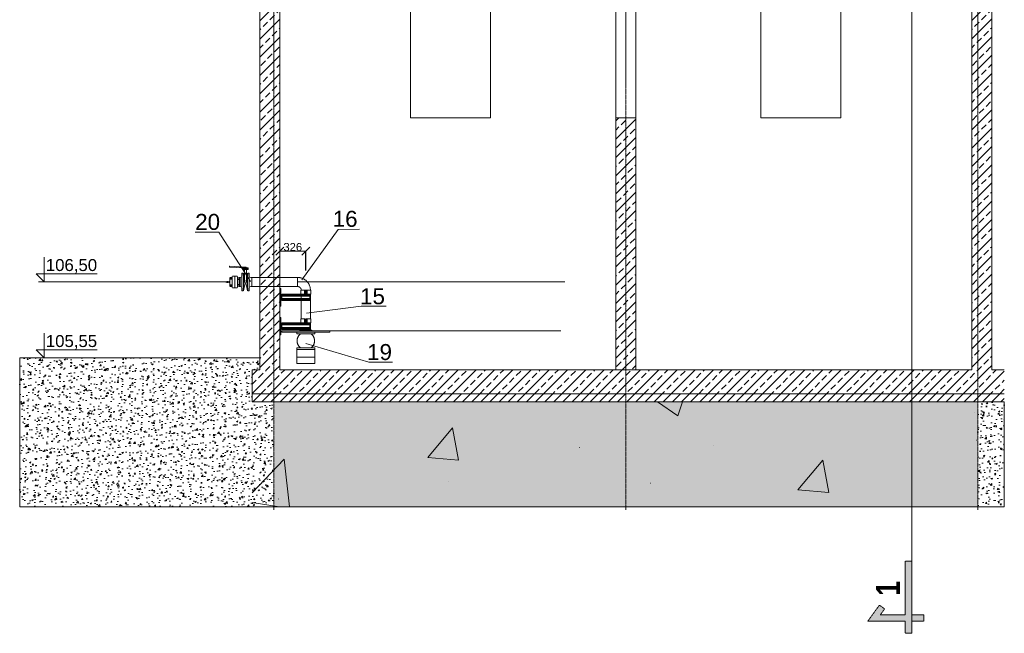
# Model space of a CAD drawing. Header units: millimetres. Extents: x -3176 to 162662, y -36434 to 57907.
# Tile 1 of 155: x -3176 to 9133, y -5393 to 2277. Entities that reach past the tile are written whole.
import ezdxf

# ---------------------------------------------------------------- set-up
doc = ezdxf.new("R2010")
doc.units = ezdxf.units.MM
doc.linetypes.add('DASHED', pattern=[0.75, 0.5, -0.25])
doc.linetypes.add('Przekrój-Przekrój3$0$Linia osi', pattern=[22.225, 12.7, -3.175, 3.175, -3.175])
doc.layers.get('0').update_dxf_attribs({"lineweight": 5})
for name, color, linetype, lineweight in [('!UG_kształtki', 10, 'Continuous', 30), ('!UG_Naw_N1', 112, 'Continuous', 30), ('!UG_Pomocnicza', 7, 'Continuous', 5), ('!UG_wymiary', 7, 'Continuous', 5), ('G-ANNO-SYMB', 111, 'DASHED', 9), ('P-PIPE', 1, 'Continuous', 20), ('Przekrój-Przekrój3$0$A-FLOR', 8, 'Continuous', 0), ('Przekrój-Przekrój3$0$A-FLOR-PATT', 8, 'Continuous', 0), ('Przekrój-Przekrój3$0$A-WALL', 8, 'Continuous', 0), ('Przekrój-Przekrój3$0$A-WALL-PATT', 8, 'Continuous', 0), ('Przekrój-Przekrój3$0$C-TOPO', 8, 'Continuous', 0), ('Przekrój-Przekrój3$0$C-TOPO-PATT', 8, 'Continuous', 0), ('Przekrój-Przekrój3$0$S-GRID', 8, 'Continuous', 0), ('SiFramo', 7, 'Continuous', 5), ('TYP8', 7, 'Continuous', 5)]:
    doc.layers.add(name, color=color, linetype=linetype, lineweight=lineweight)
doc.layers.add('!UG_tekst', color=7, linetype='Continuous')
doc.styles.add('Arial_B', font='arialbd.ttf', dxfattribs={"height": 400})
doc.styles.get("Standard").update_dxf_attribs({"font": 'arial.ttf'})
doc.dimstyles.get("Standard").update_dxf_attribs({"dimtxt": 100, "dimasz": 100, "dimexe": 0.18, "dimexo": 2, "dimgap": 0.09, "dimtad": 1, "dimdec": 0, "dimzin": 0, "dimdsep": 46, "dimtxsty": 'Standard', "dimblk": 'OBLIQUE', "dimcen": 0, "dimdle": 0.5, "dimclrd": 256, "dimclrt": 256, "dimadec": 0, "dimazin": 0, "dimtfac": 1, "dimtdec": 0, "dimtofl": 0, "dimtmove": 1, "dimatfit": 3, "dimldrblk": 'OBLIQUE', "dimfxl": 1, "dimtfillclr": 256, "dimtolj": 1, "dimtzin": 0, "dimlwd": -1, "dimarcsym": 0})
pattern_1 = [(45, (5654.37, 1250), (-114.0493, 114.0493), []), (45, (5768.42, 1250), (-114.0493, 114.0493), [80.645, -40.323])]
pattern_2 = [(45, (5654.37, 1250), (-57.0246, 57.0246), [])]
pattern_3 = [(50, (-54327.85, -22486.86), (182.18467, -15.9391), [19.05, -209.55]), (355, (-54327.85, -22486.86), (-35.2434, 191.05685), [15.24, -167.6406]), (100.45144, (-54312.67, -22488.18), (146.94125, 175.11775), [16.19, -178.09024]), (46.1842, (-54327.85, -22436.06), (271.07904, -42.0423), [28.575, -314.325]), (96.63556, (-54305.26, -22439.56), (237.4041, 247.4261), [24.285, -267.1356]), (351.18415, (-54327.85, -22436.06), (237.4041, 247.4261), [22.86, -251.4597]), (21, (-54302.45, -22448.76), (151.6144, -102.2652), [19.05, -209.55]), (326, (-54302.45, -22448.76), (61.80203, 184.18797), [15.24, -167.64]), (71.45144, (-54289.82, -22457.28), (213.4164, 81.92277), [16.19, -178.08994]), (37.5, (-54327.854, -22486.855), (3.088603, 84.55504), [0, -165.608, 0, -170.18, 0, -168.275]), (7.5, (-54327.85, -22486.855), (66.81966, 100.18057), [0, -97.028, 0, -161.798, 0, -64.135]), (327.5, (-54384.496, -22486.855), (135.590595, -5.728744), [0, -63.5, 0, -198.12, 0, -262.89]), (317.5, (-54409.9, -22486.86), (148.12918, 25.4265), [0, -82.55, 0, -131.572, 0, -186.69])]

# ---------------------------------------------------------------- blocks, each defined once
blk = doc.blocks.new('Przekrój-Przekrój3$0$10_06_24_PROJEKT BUDYNEK ROZPREZNY 6170-03_rvt-1-Przekrój 3')
at = {"layer": 'Przekrój-Przekrój3$0$A-FLOR-PATT'}
h = blk.add_hatch(dxfattribs=at)
h.set_pattern_fill('FP_1', color=256, style=0, pattern_type=2)
h.set_pattern_definition(pattern_1)
h.paths.add_polyline_path([(2710, -2400), (9133, -2400), (9133, -2100), (-271, -2100), (-271, -2400), (1710, -2400)])
h = blk.add_hatch(dxfattribs=at)
h.set_pattern_fill('FP_1', color=256, style=0, pattern_type=2)
h.set_pattern_definition(pattern_1)
h.paths.add_polyline_path([(2710, -2400), (9133, -2400), (9133, -2100), (-271, -2100), (-271, -2400), (1710, -2400)])
at = {"layer": 'Przekrój-Przekrój3$0$A-FLOR-PATT', "lineweight": 9}
h = blk.add_hatch(dxfattribs=at)
h.set_pattern_fill('FP_2', color=254, style=0, pattern_type=2)
h.set_pattern_definition(pattern_2)
h.paths.add_polyline_path([(2710, -2500), (9133, -2500), (9133, -2400), (-271, -2400), (-271, -2500), (1710, -2500)])
at = {"layer": 'Przekrój-Przekrój3$0$A-FLOR-PATT'}
h = blk.add_hatch(dxfattribs=at)
h.set_pattern_fill('FP_2', color=256, style=0, pattern_type=2)
h.set_pattern_definition(pattern_2)
h.paths.add_polyline_path([(2710, -2500), (9133, -2500), (9133, -2400), (-271, -2400), (-271, -2500), (1710, -2500)])
at = {"layer": 'Przekrój-Przekrój3$0$A-WALL-PATT'}
h = blk.add_hatch(dxfattribs=at)
h.set_pattern_fill('FP_1', color=256, style=0, pattern_type=2)
h.set_pattern_definition(pattern_1)
h.paths.add_polyline_path([(-175, -2100), (75, -2100), (75, 2550), (-175, 2550), (-175, 1050)])
h = blk.add_hatch(dxfattribs=at)
h.set_pattern_fill('FP_1', color=256, style=0, pattern_type=2)
h.set_pattern_definition(pattern_1)
h.paths.add_polyline_path([(-175, -2100), (75, -2100), (75, 2550), (-175, 2550), (-175, 1050)])
h = blk.add_hatch(dxfattribs=at)
h.set_pattern_fill('FP_1', color=256, style=0, pattern_type=2)
h.set_pattern_definition(pattern_1)
h.paths.add_polyline_path([(8725, -2100), (8975, -2100), (8975, 2550), (8725, 2550), (8725, 1050)])
h = blk.add_hatch(dxfattribs=at)
h.set_pattern_fill('FP_1', color=256, style=0, pattern_type=2)
h.set_pattern_definition(pattern_1)
h.paths.add_polyline_path([(8725, -2100), (8975, -2100), (8975, 2550), (8725, 2550), (8725, 1050)])
h = blk.add_hatch(dxfattribs=at)
h.set_pattern_fill('FP_1', color=256, style=0, pattern_type=2)
h.set_pattern_definition(pattern_1)
h.paths.add_polyline_path([(4275, -2100), (4525, -2100), (4525, 1050), (4275, 1050), (4275, -1666)])
h = blk.add_hatch(dxfattribs=at)
h.set_pattern_fill('FP_1', color=256, style=0, pattern_type=2)
h.set_pattern_definition(pattern_1)
h.paths.add_polyline_path([(4275, -2100), (4525, -2100), (4525, 1050), (4275, 1050), (4275, -1666)])
at = {"layer": 'Przekrój-Przekrój3$0$C-TOPO-PATT', "lineweight": 9}
h = blk.add_hatch(dxfattribs=at)
h.set_pattern_fill('FP_3', color=256, style=0, pattern_type=2)
h.set_pattern_definition([(50, (5654.4, 1250), (4627.5, -404.9), [483.9, -5322.6]), (355, (5654.4, 1250), (-895.2, 4852.8), [387.1, -4258]), (100.45, (6040, 1216.3), (3732.3, 4448), [411.2, -4523.5]), (46.184, (5654.4, 2540.3), (6885.4, -1068), [725.8, -7983.9]), (96.64, (6228, 2451), (6030, 6284.7), [616.8, -6785.2]), (351.18, (5654.4, 2540), (6030, 6284.6), [580.6, -6387]), (21, (6299.5, 2217.7), (3851, -2597.5), [483.9, -5322.6]), (326, (6299.5, 2217.7), (1569.8, 4678.4), [387.1, -4258]), (71.45, (6620.4, 2001.3), (5420.8, 2080.8), [411.2, -4523.5]), (37.5, (5654.4, 1250), (78.45, 2147.7), [3.35, -4203.1, 3.35, -4319.2, -4274.2]), (37.5, (5654.4, 1250), (78.45, 2147.7), [-8529, 3.35, -4270.8]), (7.5, (5654.4, 1250), (1697.2, 2544.6), [3.35, -2461.16, 3.35, -4106.3, -1629.03]), (7.5, (5654.4, 1250), (1697.2, 2544.6), [-6574.2, 3.35, -1625.7]), (327.5, (4215.7, 1250), (3444, -145.5), [3.35, -1609.55, 3.35, -5028.9, -6677.4]), (327.5, (4215.7, 1250), (3444, -145.5), [-6645.15, 3.35, -6674.05]), (317.5, (3570.5, 1250), (3762.5, 645.8), [3.35, -2093.4, 3.35, -3338.6, -4741.9]), (317.5, (3570.5, 1250), (3762.5, 645.8), [-5438.7, 3.4, -4738.6])])
h.paths.add_polyline_path([(9133, -3810), (9133, -2500), (-271, -2500), (-271, -3810)])
at = {"layer": 'Przekrój-Przekrój3$0$A-FLOR'}
for p, q in [((-175, -2100), (-271, -2100)), ((8725, -2100), (75, -2100)), ((9133, -2100), (8975, -2100)), ((-271, -2400), (9133, -2400)), ((9133, -2400), (-271, -2400)), ((-271, -2500), (9133, -2500))]:
    blk.add_line(p, q, dxfattribs=at)
at = {"layer": 'Przekrój-Przekrój3$0$A-WALL'}
for p, q in [((-175, 2550), (-175, -2100)), ((75, -2100), (75, 2550)), ((1710, 1050), (1710, 2550)), ((2710, 2550), (2710, 1050)), ((4275, 1050), (4275, 2550)), ((4525, 2550), (4525, 1050)), ((6090, 1050), (6090, 2550)), ((7090, 2550), (7090, 1050)), ((8725, 2550), (8725, -2100)), ((8975, -2100), (8975, 2550)), ((2710, 1050), (1710, 1050)), ((4275, 1050), (4275, -2100)), ((4525, 1050), (4275, 1050)), ((4525, -2100), (4525, 1050)), ((7090, 1050), (6090, 1050)), ((4275, -2100), (4525, -2100))]:
    blk.add_line(p, q, dxfattribs=at)
at = {"layer": 'Przekrój-Przekrój3$0$C-TOPO', "lineweight": 0}
for p, q in [((9133, -2500), (-271, -2500)), ((-271, -3810), (9133, -3810))]:
    blk.add_line(p, q, dxfattribs=at)
at = {"layer": 'Przekrój-Przekrój3$0$S-GRID', "linetype": 'Przekrój-Przekrój3$0$Linia osi'}
for p, q in [((0, -3849), (0, 6885)), ((4400, -3849), (4400, 6885)), ((8800, -3849), (8800, 6885))]:
    blk.add_line(p, q, dxfattribs=at)
blk = doc.blocks.new('Przekrój-Przekrój3')
at = {"lineweight": 5}
blk.add_blockref('Przekrój-Przekrój3$0$10_06_24_PROJEKT BUDYNEK ROZPREZNY 6170-03_rvt-1-Przekrój 3', (0, 0), dxfattribs=at)
blk = doc.blocks.new('Model konstrukcji_dwg_WBF F 80 - T-1390187-B-B')
at = {"layer": 'TYP8'}
for p, q in [((-3978, 1724), (-3965, 1724)), ((-3965, 1724), (-3978, 1724)), ((-3965, 1787), (-3965, 1797)), ((-3965, 1797), (-3953, 1797)), ((-3965, 1587), (-3965, 1787)), ((-3965, 1787), (-3953, 1787)), ((-3953, 1797), (-3953, 1787)), ((-3953, 1787), (-3953, 1587)), ((-3978, 1702), (-3965, 1702)), ((-3965, 1702), (-3978, 1702)), ((-3978, 1672), (-3965, 1672)), ((-3965, 1672), (-3978, 1672)), ((-3978, 1651), (-3965, 1651)), ((-3965, 1651), (-3978, 1651)), ((-3965, 1577), (-3965, 1587)), ((-3965, 1587), (-3953, 1587)), ((-3965, 1577), (-3953, 1577)), ((-3953, 1587), (-3953, 1577))]:
    blk.add_line(p, q, dxfattribs=at)
blk = doc.blocks.new('Model konstrukcji_dwg_2_PART_110325_1_in_ASM_112803-1390191-B-B')
at = {"layer": 'TYP8'}
for p, q in [((-4272, 1777), (-4272, 1727)), ((-4272, 1777), (-4267, 1777)), ((-4267, 1727), (-4267, 1777)), ((-4262, 1777), (-4267, 1777)), ((-4262, 1727), (-4262, 1777)), ((-4262, 1777), (-4216, 1777)), ((-4216, 1727), (-4216, 1777))]:
    blk.add_line(p, q, dxfattribs=at)
blk = doc.blocks.new('_OBLIQUE')
at = {"color": 0, "linetype": 'ByBlock'}
blk.add_line((-0.5, -0.5), (0.5, 0.5), dxfattribs=at)
blk = doc.blocks.new('*D221')
at = {"layer": '!UG_Pomocnicza', "color": 0, "lineweight": -2, "transparency": 16777216}
for p, q in [((75, -615), (75, -616)), ((401, -857), (401, -616))]:
    blk.add_line(p, q, dxfattribs=at)
at = {"layer": '!UG_Pomocnicza', "transparency": 16777216}
blk.add_line((401, -617), (74, -617), dxfattribs=at)
at = {"layer": 'Defpoints', "color": 0, "transparency": 16777216}
for p in [(75, -617), (75, -617), (401, -859)]:
    blk.add_point(p, dxfattribs=at)
at = {"layer": '!UG_Pomocnicza', "transparency": 16777216, "xscale": 100, "yscale": 100, "zscale": 100, "rotation": 180}
blk.add_blockref('_OBLIQUE', (75, -617), dxfattribs=at)
at = {"layer": '!UG_Pomocnicza', "transparency": 16777216, "xscale": 100, "yscale": 100, "zscale": 100}
blk.add_blockref('_OBLIQUE', (401, -617), dxfattribs=at)
at = {"layer": '!UG_Pomocnicza', "transparency": 16777216, "insert": (238, -565), "char_height": 100, "attachment_point": 5}
blk.add_mtext('\\A1;326', dxfattribs=at)

msp = doc.modelspace()

# ---------------------------------------------------------------- hatches: boundary and pattern name
at = {"layer": '!UG_wymiary'}
h = msp.add_hatch(dxfattribs=at)
h.set_pattern_fill('AR-CONC', color=256)
h.set_pattern_definition(pattern_3)
h.paths.add_polyline_path([(0, -2500), (-270.9, -2500), (-270.9, -2100), (-175, -2100), (-175, -1950), (-3175.99, -1950), (-3175.99, -3810), (-270.9, -3810), (0, -3810)])
h = msp.add_hatch(dxfattribs=at)
h.set_pattern_fill('AR-CONC', color=256)
h.set_pattern_definition(pattern_3)
h.paths.add_polyline_path([(4400, -2500), (0, -2500), (0, -3810), (4400, -3810)])
h = msp.add_hatch(dxfattribs=at)
h.set_pattern_fill('AR-CONC', color=256)
h.set_pattern_definition(pattern_3)
h.paths.add_polyline_path([(8800, -2500), (4400, -2500), (4400, -3810), (8800, -3810)])
h = msp.add_hatch(dxfattribs=at)
h.set_pattern_fill('AR-CONC', color=256)
h.set_pattern_definition(pattern_3)
h.paths.add_polyline_path([(9133.01, -2500), (8800, -2500), (8800, -3810), (9133.01, -3810)])
at = {"layer": 'G-ANNO-SYMB', "true_color": 0x000000}
msp.add_hatch(color=18, dxfattribs=at).paths.add_polyline_path([(7975, -5242.66), (7975, -5392.66), (7895, -5392.66), (7895, -5242.66), (7425, -5242.66), (7571.95, -5040.41), (7636.67, -5087.43), (7582.01, -5162.66), (7895, -5162.66), (7895, -4492.66), (7975, -4492.66), (7975, -5162.66), (8125, -5162.66), (8125, -5242.66)])

# ---------------------------------------------------------------- linework, layer by layer
at = {"layer": '!UG_kształtki', "lineweight": 5}
for p, q in [((-553, -812.37), (-553, -806.38)), ((-370, -824.27), (-551.11, -814.37)), ((-370, -814.27), (-550.89, -804.38)), ((-385.5, -826.27), (-385.5, -844.27)), ((-320.5, -826.27), (-385.5, -826.27)), ((-320.5, -834.27), (-385.5, -834.27)), ((-320.5, -844.27), (-385.5, -844.27)), ((-358, -814.27), (-370, -814.27)), ((-360, -824.27), (-370, -824.27)), ((-365.5, -1001.27), (-365.5, -844.27)), ((-360, -826.27), (-360, -816.27)), ((-348, -814.27), (-358, -814.27)), ((-346, -826.27), (-346, -816.27)), ((-340.5, -844.27), (-340.5, -1001.27)), ((-320.5, -844.27), (-320.5, -826.27)), ((-485.79, -937.69), (-485.79, -932.48)), ((-485.79, -932.48), (-485.79, -937.73)), ((-485.79, -952.59), (-485.79, -937.69)), ((-485.79, -937.73), (-485.79, -952.67)), ((-485.79, -974.92), (-485.79, -952.59)), ((-485.79, -952.67), (-485.79, -953.47)), ((-485.79, -1001.27), (-485.79, -974.92)), ((-483.21, -929.91), (-456.21, -929.91)), ((-453.64, -937.69), (-453.64, -932.48)), ((-453.64, -932.48), (-453.64, -937.73)), ((-453.64, -949.71), (-453.64, -937.69)), ((-453.64, -937.73), (-453.64, -952.67)), ((-453.64, -949.71), (-432.43, -949.71)), ((-453.64, -952.67), (-453.64, -975.02)), ((-453.64, -954.06), (-427.93, -954.06)), ((-453.64, -969.36), (-432.43, -969.36)), ((-453.64, -975.02), (-453.64, -1001.27)), ((-427.93, -954.06), (-427.93, -954.81)), ((-427.93, -958.45), (-427.93, -954.81)), ((-427.93, -958.45), (-427.93, -962.08)), ((-427.93, -964.97), (-427.93, -962.08)), ((-399, -891.27), (-382, -891.27)), ((-399, -1111.27), (-399, -891.27)), ((-382, -919.27), (-382, -891.27)), ((-379, -922.27), (-382, -919.27)), ((-379, -891.27), (-379, -1111.27)), ((-379, -891.27), (-365.5, -948.38)), ((-379, -1080.27), (-379, -922.27)), ((-327, -891.27), (-340.5, -948.38)), ((-327, -891.27), (-327, -1111.27)), ((-327, -922.27), (-324, -919.27)), ((-327, -1080.27), (-327, -922.27)), ((-324, -919.27), (-324, -891.27)), ((-307, -891.27), (-324, -891.27)), ((-307, -1111.27), (-307, -891.27)), ((-307, -935.77), (-287, -944.12)), ((-287, -944.12), (-275, -944.12)), ((-275, -1058.42), (-275, -944.12)), ((-275, -1058.42), (-275, -944.12)), ((-275, -944.12), (-25, -944.12)), ((-25, -944.12), (298.9, -945.08)), ((-485.79, -1027.52), (-485.79, -1001.27)), ((-485.79, -1049.87), (-485.79, -1027.52)), ((-485.79, -1064.81), (-485.79, -1049.87)), ((-485.79, -1055.05), (-485.79, -1064.85)), ((-485.79, -1070.05), (-485.79, -1064.81)), ((-485.79, -1064.85), (-485.79, -1070.05)), ((-456.21, -1072.62), (-483.21, -1072.62)), ((-453.64, -1001.27), (-453.64, -1027.62)), ((-453.64, -1027.62), (-453.64, -1049.94)), ((-432.43, -1033.18), (-453.64, -1033.18)), ((-427.93, -1048.48), (-453.64, -1048.48)), ((-453.64, -1049.94), (-453.64, -1064.85)), ((-453.64, -1050.74), (-453.64, -1052.82)), ((-432.43, -1052.82), (-453.64, -1052.82)), ((-453.64, -1064.81), (-453.64, -1052.82)), ((-453.64, -1070.05), (-453.64, -1064.81)), ((-453.64, -1064.85), (-453.64, -1070.05)), ((-427.93, -1040.45), (-427.93, -1037.56)), ((-427.93, -1040.45), (-427.93, -1044.09)), ((-427.93, -1047.72), (-427.93, -1044.09)), ((-427.93, -1047.72), (-427.93, -1048.48)), ((-379, -1080.27), (-382, -1083.27)), ((-382, -1111.27), (-382, -1083.27)), ((-379, -1111.27), (-355.88, -1013.43)), ((-327, -1111.27), (-350.12, -1013.43)), ((-327, -1080.27), (-324, -1083.27)), ((-324, -1111.27), (-324, -1083.27)), ((-307, -1066.77), (-287, -1058.42)), ((-287, -1058.42), (-275, -1058.42)), ((-25, -1058.42), (-275, -1058.42)), ((298.9, -1058.42), (-25, -1058.42)), ((-399, -1111.27), (-382, -1111.27)), ((-307, -1111.27), (-324, -1111.27)), ((343.75, -1463.36), (343.75, -1153.27)), ((458.05, -1153.27), (458.05, -1463.36)), ((335.9, -1612.36), (343.75, -1593.36)), ((343.75, -1593.36), (343.75, -1583.36)), ((344.81, -1593.36), (343.75, -1593.36)), ((345.18, -1593.36), (343.75, -1593.36)), ((354.82, -1593.36), (345.7, -1593.36)), ((357.5, -1593.36), (354.78, -1593.36)), ((374.85, -1593.36), (357.46, -1593.36)), ((378.29, -1593.36), (374.8, -1593.36)), ((400.9, -1593.36), (378.24, -1593.36)), ((423.56, -1593.36), (400.9, -1593.36)), ((427, -1593.36), (423.51, -1593.36)), ((444.35, -1593.36), (426.95, -1593.36)), ((447.02, -1593.36), (444.31, -1593.36)), ((456.1, -1593.36), (446.98, -1593.36)), ((458.05, -1593.36), (456.1, -1593.36)), ((458.05, -1593.36), (456.99, -1593.36)), ((458.05, -1513.36), (458.05, -1583.36)), ((458.05, -1583.36), (458.05, -1593.36)), ((458.05, -1593.36), (462.18, -1603.36)), ((702.03, -1613.36), (102.03, -1613.36)), ((102.03, -1628.36), (102.03, -1613.36)), ((102.03, -1628.36), (702.03, -1628.36)), ((286.6, -1647.41), (286.6, -1628.36)), ((400.9, -1647.41), (286.6, -1647.41)), ((295.9, -1613.36), (295.9, -1612.36)), ((295.9, -1612.36), (400.9, -1612.36)), ((327.03, -1612.36), (327.03, -1603.36)), ((327.03, -1603.36), (477.03, -1603.36)), ((400.9, -1612.36), (505.9, -1612.36)), ((515.2, -1647.41), (400.9, -1647.41)), ((463.67, -1606.95), (465.9, -1612.36)), ((477.03, -1603.36), (477.03, -1612.36)), ((505.9, -1612.36), (505.9, -1613.36)), ((515.2, -1628.36), (515.2, -1647.41)), ((702.03, -1613.36), (702.03, -1628.36)), ((286.6, -1844.26), (286.6, -1825.21)), ((286.6, -1825.21), (400.9, -1825.21)), ((286.6, -2022.06), (286.6, -1844.26)), ((400.9, -1844.26), (286.6, -1844.26)), ((286.6, -1844.26), (400.9, -1844.26)), ((400.9, -1825.21), (515.2, -1825.21)), ((515.2, -1844.26), (400.9, -1844.26)), ((400.9, -1844.26), (515.2, -1844.26)), ((515.2, -1825.21), (515.2, -1844.26)), ((515.2, -1844.26), (515.2, -2022.06)), ((515.2, -1942.53), (286.6, -1942.53)), ((400.9, -2022.06), (286.6, -2022.06)), ((515.2, -2022.06), (400.9, -2022.06))]:
    msp.add_line(p, q, dxfattribs=at)
at = {"layer": '!UG_kształtki', "lineweight": 5, "extrusion": (0, 0, -1)}
for p, q in [((-550.07, -947.91), (-550.07, -949.2)), ((-550.07, -949.2), (-550.07, -974.44)), ((-550.07, -954.87), (-550.07, -963.93)), ((-550.07, -970.91), (-550.07, -983.9)), ((-550.07, -980.88), (-550.07, -994.71)), ((-550.07, -980.88), (-550.07, -1001.27)), ((-548.79, -946.62), (-520.5, -946.62)), ((-543.64, -951.88), (-517.93, -951.88)), ((-543.64, -951.88), (-543.64, -952.63)), ((-543.64, -952.63), (-543.64, -956.27)), ((-543.64, -956.27), (-543.64, -959.9)), ((-543.64, -959.9), (-543.64, -967.18)), ((-543.64, -967.18), (-520.03, -967.18)), ((-517.93, -953.47), (-517.93, -952.63)), ((-517.93, -967.43), (-517.93, -972.66)), ((-515.36, -929.91), (-488.36, -929.91)), ((-432.43, -944.12), (-419.57, -944.12)), ((-432.43, -944.12), (-432.43, -953.84)), ((-432.43, -964.7), (-432.43, -1037.84)), ((-419.57, -944.12), (-399, -935.7)), ((-419.57, -1058.42), (-419.57, -944.12)), ((-597.99, -999.98), (-599.49, -999.98)), ((-599.49, -1002.56), (-597.99, -1002.56)), ((-597.99, -999.98), (-588.9, -999.98)), ((-588.9, -1002.56), (-597.99, -1002.56)), ((-590.71, -999.98), (-581.62, -999.98)), ((-581.62, -1002.56), (-590.71, -1002.56)), ((-587.4, -999.98), (-588.9, -999.98)), ((-588.9, -1002.56), (-586.94, -1002.56)), ((-581.62, -994.78), (-568.76, -994.78)), ((-568.76, -997.47), (-581.62, -997.47)), ((-581.62, -999.98), (-580.12, -999.98)), ((-580.12, -1002.56), (-581.62, -1002.56)), ((-581.62, -1005.06), (-568.76, -1005.06)), ((-568.76, -1007.76), (-581.62, -1007.76)), ((-567.98, -999.98), (-569.48, -999.98)), ((-569.48, -1002.56), (-567.98, -1002.56)), ((-567.61, -999.98), (-566.63, -999.98)), ((-566.8, -1002.56), (-567.61, -1002.56)), ((-563.56, -999.98), (-558.89, -999.98)), ((-558.89, -1002.56), (-563.56, -1002.56)), ((-560.71, -999.98), (-551.61, -999.98)), ((-551.61, -1002.56), (-560.71, -1002.56)), ((-557.39, -999.98), (-558.89, -999.98)), ((-558.89, -1002.56), (-556.93, -1002.56)), ((-551.61, -994.78), (-549.87, -994.78)), ((-549.82, -997.47), (-551.61, -997.47)), ((-551.61, -999.98), (-550.11, -999.98)), ((-550.11, -1002.56), (-551.61, -1002.56)), ((-551.61, -1005.06), (-549.8, -1005.06)), ((-549.82, -1007.76), (-551.61, -1007.76)), ((-550.07, -997.11), (-550.07, -1001.27)), ((-550.07, -997.45), (-550.07, -1001.27)), ((-550.07, -1001.27), (-550.07, -1005.27)), ((-550.07, -1001.27), (-550.07, -1021.66)), ((-550.07, -1001.27), (-550.07, -1005.46)), ((-550.07, -1007.58), (-550.07, -1018.69)), ((-550.07, -1007.86), (-550.07, -1021.66)), ((-550.07, -1024.3), (-550.07, -1036.9)), ((-550.07, -1028.1), (-550.07, -1053.34)), ((-550.07, -1042.82), (-550.07, -1050.12)), ((-550.07, -1053.34), (-550.07, -1054.62)), ((-520.5, -1055.91), (-548.79, -1055.91)), ((-543.64, -1035.36), (-543.64, -1042.63)), ((-520.12, -1035.36), (-543.64, -1035.36)), ((-543.64, -1042.63), (-543.64, -1046.27)), ((-543.64, -1046.27), (-543.64, -1049.91)), ((-543.64, -1049.91), (-543.64, -1050.66)), ((-517.93, -1050.66), (-543.64, -1050.66)), ((-517.93, -1029.87), (-517.93, -1035.11)), ((-488.36, -1072.62), (-515.36, -1072.62)), ((-432.43, -1048.69), (-432.43, -1058.42)), ((-419.57, -1058.42), (-432.43, -1058.42)), ((-399, -1066.84), (-419.57, -1058.42))]:
    msp.add_line(p, q, dxfattribs=at)
at = {"layer": '!UG_kształtki', "lineweight": 5, "extrusion": (0, 0, -1), "flags": 128}
for points in [[(550.07, -1001.27), (550.07, -978.24), (550.07, -959.72), (550.07, -949.34), (550.07, -947.91)], [(517.93, -1001.27), (517.93, -974.92), (517.93, -952.59), (517.93, -937.69), (517.93, -932.48)], [(517.93, -932.48), (517.93, -937.73), (517.93, -951.32)], [(485.79, -947.49), (485.79, -937.69), (485.79, -932.48)], [(485.79, -932.48), (485.79, -937.73), (485.79, -952.67), (485.79, -975.02), (485.79, -1001.27)], [(599.49, -999.98), (597.13, -999.98), (592.21, -999.98), (590.71, -999.98)], [(590.71, -1002.56), (595.45, -1002.56), (599.17, -1002.56), (599.49, -1002.56)], [(587.39, -1000.43), (587.52, -998.57), (582.54, -994.84), (581.62, -994.78)], [(581.62, -1007.76), (587.08, -1004.77), (587.27, -1002.18)], [(585, -1001.77), (585.07, -1002.85), (582.16, -1005.03), (581.62, -1005.06)], [(581.62, -997.47), (584.82, -999.22), (584.92, -1000.62)], [(583.75, -1002.56), (580.44, -1002.56), (580.12, -1002.56)], [(580.12, -999.98), (582.48, -999.98), (583.72, -999.98)], [(569.48, -999.98), (567.12, -999.98), (562.2, -999.98), (560.71, -999.98)], [(560.71, -1002.56), (565.44, -1002.56), (569.16, -1002.56), (569.48, -1002.56)], [(568.76, -994.78), (563.3, -997.76), (563.14, -1000.1)], [(565.31, -999.69), (568.23, -997.51), (568.76, -997.47)], [(562.97, -1002.44), (562.86, -1003.97), (567.85, -1007.69), (568.76, -1007.76)], [(568.76, -1005.06), (565.57, -1003.32), (565.51, -1002.49)], [(557.38, -1000.43), (557.51, -998.57), (552.53, -994.84), (551.61, -994.78)], [(551.61, -1007.76), (557.07, -1004.77), (557.26, -1002.18)], [(554.99, -1001.77), (555.07, -1002.85), (552.15, -1005.03), (551.61, -1005.06)], [(551.61, -997.47), (554.81, -999.22), (554.91, -1000.62)], [(553.75, -1002.56), (550.43, -1002.56), (550.11, -1002.56)], [(550.11, -999.98), (552.47, -999.98), (553.71, -999.98)], [(550.07, -1054.62), (550.07, -1049.4), (550.07, -1034.74), (550.07, -1013.53), (550.07, -1001.27)], [(517.93, -1070.05), (517.93, -1064.81), (517.93, -1049.87), (517.93, -1027.52), (517.93, -1001.27)], [(517.93, -1051.23), (517.93, -1064.85), (517.93, -1070.05)], [(485.79, -1001.27), (485.79, -1027.62), (485.79, -1049.94), (485.79, -1064.85), (485.79, -1070.05)], [(485.79, -1070.05), (485.79, -1064.81), (485.79, -1049.87), (485.79, -1049.06)]]:
    msp.add_lwpolyline(points, dxfattribs=at)
at = {"layer": '!UG_kształtki', "lineweight": 5, "flags": 128}
for points in [[(336.94, -1647.41), (334.4, -1649.27), (330.97, -1652), (327.66, -1654.86), (324.46, -1657.85), (321.38, -1660.97), (318.43, -1664.21), (315.62, -1667.57), (312.93, -1671.04), (310.39, -1674.61), (308, -1678.27), (305.75, -1682.04), (303.66, -1685.88), (301.72, -1689.81), (299.94, -1693.82), (298.32, -1697.89), (296.87, -1702.02), (295.58, -1706.21), (294.46, -1710.44), (293.51, -1714.72), (292.73, -1719.03), (292.13, -1723.37), (291.7, -1727.73), (291.44, -1732.11), (291.36, -1736.49), (291.46, -1740.87), (291.73, -1745.24), (292.17, -1749.6), (292.79, -1753.94), (293.58, -1758.24), (294.55, -1762.52), (295.68, -1766.75), (296.98, -1770.93), (298.45, -1775.06), (300.08, -1779.13), (301.87, -1783.13), (303.83, -1787.05), (305.93, -1790.89), (308.19, -1794.64), (310.6, -1798.3), (313.15, -1801.87), (315.84, -1805.32), (318.67, -1808.67), (321.63, -1811.9), (324.72, -1815.01), (327.92, -1817.99), (331.25, -1820.85), (334.69, -1823.56), (336.94, -1825.21)], [(464.87, -1825.21), (467.41, -1823.34), (470.83, -1820.62), (474.15, -1817.75), (477.35, -1814.76), (480.42, -1811.64), (483.37, -1808.4), (486.19, -1805.04), (488.87, -1801.58), (491.41, -1798.01), (493.8, -1794.34), (496.05, -1790.58), (498.14, -1786.73), (500.08, -1782.8), (501.86, -1778.8), (503.48, -1774.72), (504.94, -1770.59), (506.22, -1766.4), (507.34, -1762.17), (508.29, -1757.89), (509.07, -1753.58), (509.67, -1749.24), (510.1, -1744.88), (510.36, -1740.51), (510.44, -1736.13), (510.34, -1731.75), (510.07, -1727.37), (509.63, -1723.01), (509.01, -1718.68), (508.22, -1714.37), (507.26, -1710.09), (506.12, -1705.86), (504.82, -1701.68), (503.35, -1697.55), (501.72, -1693.48), (499.93, -1689.49), (497.98, -1685.56), (495.87, -1681.72), (493.61, -1677.97), (491.21, -1674.31), (488.65, -1670.75), (485.96, -1667.29), (483.13, -1663.94), (480.17, -1660.71), (477.09, -1657.6), (473.88, -1654.62), (470.55, -1651.77), (467.12, -1649.05), (464.86, -1647.41)]]:
    msp.add_lwpolyline(points, dxfattribs=at)
at = {"layer": '!UG_kształtki', "lineweight": 5}
msp.add_circle((-353, -1001.27), 12.5, dxfattribs=at)
for centre, start, end in [((-551, -806.38), 86.872194, 180), ((-551, -812.37), 180, 266.872194), ((-358, -816.27), 90, 180), ((-348, -816.27), 0, 90)]:
    msp.add_arc(centre, 2, start, end, dxfattribs=at)
at = {"layer": '!UG_Pomocnicza', "lineweight": 9}
for q in [(407.4, -1103.27), (416.87, -1103.27)]:
    msp.add_line((412.4, -1103.27), q, dxfattribs=at)
at = {"layer": '!UG_wymiary'}
for p, q in [((-685.85, -379.96), (-981.84, -379.96)), ((400.9, -1002.53), (400.9, -1002.53)), ((-3175.99, -1950), (-3175.99, -3810))]:
    msp.add_line(p, q, dxfattribs=at)
for points in [[(-2869.93, -690.46), (-2869.93, -1000), (-2970.47, -899.47), (-2206.57, -899.47)], [(-2869.93, -1640.46), (-2869.93, -1950), (-2970.47, -1849.47), (-2206.57, -1849.47)]]:
    msp.add_lwpolyline(points, dxfattribs=at)
at = {"layer": 'G-ANNO-SYMB', "color": 18, "true_color": 0x000000}
for p, q in [((7975, -5392.66), (7975, -4192.66)), ((7975, -4492.66), (7895, -4492.66)), ((7895, -4492.66), (7895, -5162.66)), ((7975, -5162.66), (7975, -4492.66)), ((7571.95, -5040.41), (7425, -5242.66)), ((7636.67, -5087.43), (7571.95, -5040.41)), ((7582.01, -5162.66), (7636.67, -5087.43)), ((7895, -5162.66), (7582.01, -5162.66)), ((8125, -5162.66), (7975, -5162.66)), ((8125, -5242.66), (8125, -5162.66)), ((7425, -5242.66), (7895, -5242.66)), ((7895, -5242.66), (7895, -5392.66)), ((7975, -5242.66), (8125, -5242.66)), ((7975, -5392.66), (7975, -5242.66)), ((7895, -5392.66), (7975, -5392.66))]:
    msp.add_line(p, q, dxfattribs=at)
at = {"layer": 'TYP8', "lineweight": 9}
for p in [(384.93, -1103.27), (394.4, -1103.27)]:
    msp.add_line(p, (389.4, -1103.27), dxfattribs=at)

# ---------------------------------------------------------------- texts
at = {"layer": '!UG_Naw_N1', "color": 0, "char_height": 150, "width": 634.9934, "attachment_point": 1}
for s, insert in [('106,50', (-2848.95, -714.33)), ('105,55', (-2848.95, -1664.33))]:
    msp.add_mtext(s, dxfattribs=dict(at, insert=insert))
at = {"layer": '!UG_tekst', "lineweight": 20}
msp.add_text('20', height=200, dxfattribs=at).set_placement((-981.89, -350.56))
at = {"layer": 'G-ANNO-SYMB', "color": 18, "true_color": 0x000000, "style": 'Arial_B', "width": 0.8}
msp.add_text('1', height=300, rotation=90, dxfattribs=at).set_placement((7827.48, -4924.19))

# ---------------------------------------------------------------- next in the draw order: block references
at = {"layer": '!UG_wymiary'}
msp.add_blockref('Przekrój-Przekrój3', (0, 0), dxfattribs=at)

# ---------------------------------------------------------------- next in the draw order: linework, layer by layer
for p, q in [((350.73, -974.62), (806.05, -345.36)), ((1072.06, -343.13), (806.05, -345.36)), ((-292.1, -993.19), (-685.85, -379.96)), ((-550.11, -999.98), (-2941.11, -1000)), ((3638.18, -1001.27), (298.9, -1001.27)), ((407.46, -1391.74), (1091.01, -1302.96)), ((1091.01, -1302.96), (1403.46, -1302.96)), ((3590.36, -1613.36), (702.03, -1613.36)), ((403.22, -1769.15), (1189.41, -2001.54)), ((-3175.99, -1950), (-175, -1950)), ((-175, -1950), (-175, -2100)), ((1485.4, -2001.54), (1189.41, -2001.54)), ((-175, -2100), (-270.9, -2100)), ((-270.9, -2100), (-270.9, -2500)), ((-270.9, -2500), (0, -2500)), ((9133.01, -2500), (-270.9, -2500)), ((9133.01, -3810), (9133.01, -2500)), ((-270.9, -3810), (-3175.99, -3810)), ((-270.9, -3810), (9133.01, -3810))]:
    msp.add_line(p, q, dxfattribs=at)
at = {"layer": 'G-ANNO-SYMB', "color": 18, "true_color": 0x000000}
msp.add_line((7975, 9947.22), (7975, -4192.66), dxfattribs=at)
at = {"layer": 'P-PIPE', "color": 10, "lineweight": 5}
for p, q in [((298.9, -944.12), (298.9, -1058.42)), ((343.75, -1103.27), (458.05, -1103.27))]:
    msp.add_line(p, q, dxfattribs=at)
at = {"layer": 'P-PIPE', "color": 10, "lineweight": 5, "flags": 128}
for points in [[(458.05, -1103.27), (457.92, -1096.9), (457.54, -1090.55), (456.91, -1084.22), (456.02, -1077.91), (454.88, -1071.65), (453.49, -1065.44), (451.85, -1059.29), (449.97, -1053.2), (447.85, -1047.2), (445.49, -1041.29), (442.89, -1035.48), (440.07, -1029.78), (437.02, -1024.19), (433.74, -1018.73), (430.25, -1013.4), (426.56, -1008.22), (422.65, -1003.2), (418.55, -998.33), (414.26, -993.63), (409.78, -989.1), (405.13, -984.76), (400.3, -980.6), (395.32, -976.65), (390.18, -972.89), (384.89, -969.35), (379.47, -966.02), (373.91, -962.9), (368.24, -960.02), (362.46, -957.36), (356.57, -954.93), (350.59, -952.75), (344.53, -950.8), (338.4, -949.1), (332.2, -947.64), (325.95, -946.43), (319.66, -945.48), (313.33, -944.77), (306.98, -944.32), (300.62, -944.13), (298.9, -944.12)], [(298.9, -1058.42), (300.7, -1058.45), (302.49, -1058.56), (304.27, -1058.74), (306.05, -1058.99), (307.81, -1059.31), (309.56, -1059.7), (311.3, -1060.16), (313.01, -1060.69), (314.7, -1061.29), (316.37, -1061.96), (318.01, -1062.69), (319.61, -1063.49), (321.19, -1064.35), (322.73, -1065.27), (324.23, -1066.25), (325.69, -1067.29), (327.1, -1068.39), (328.48, -1069.55), (329.8, -1070.76), (331.08, -1072.02), (332.3, -1073.33), (333.47, -1074.69), (334.58, -1076.1), (335.64, -1077.55), (336.64, -1079.04), (337.58, -1080.56), (338.46, -1082.13), (339.27, -1083.73), (340.02, -1085.36), (340.7, -1087.02), (341.32, -1088.7), (341.87, -1090.41), (342.35, -1092.14), (342.76, -1093.88), (343.1, -1095.64), (343.37, -1097.42), (343.57, -1099.2), (343.69, -1100.99), (343.75, -1102.78), (343.75, -1103.27)]]:
    msp.add_lwpolyline(points, dxfattribs=at)
at = {"layer": 'SiFramo'}
for p, q in [((100, -1153.27), (450, -1153.27)), ((100, -1153.27), (100, -1153.57)), ((450, -1153.27), (100, -1153.27)), ((100, -1153.27), (100, -1157.27)), ((100, -1153.59), (100, -1155.67)), ((100, -1155.74), (100, -1157.27)), ((450, -1157.27), (100, -1157.27)), ((100, -1159.38), (100, -1160.52)), ((450, -1159.38), (100, -1159.38)), ((100, -1159.38), (100, -1163.04)), ((100, -1160.54), (100, -1162.42)), ((100, -1162.43), (100, -1163.04)), ((100, -1163.96), (100, -1163.04)), ((450, -1163.04), (100, -1163.04)), ((100, -1163.96), (100, -1163.04)), ((450, -1163.96), (100, -1163.96)), ((100, -1173.49), (100, -1172.58)), ((450, -1172.58), (100, -1172.58)), ((100, -1173.49), (100, -1172.58)), ((100, -1173.49), (100, -1174.1)), ((450, -1173.49), (100, -1173.49)), ((100, -1173.49), (100, -1177.16)), ((100, -1174.12), (100, -1175.99)), ((100, -1176.02), (100, -1177.16)), ((450, -1177.16), (100, -1177.16)), ((100, -1209.38), (100, -1210.52)), ((450, -1209.38), (100, -1209.38)), ((100, -1209.38), (100, -1213.04)), ((100, -1210.54), (100, -1212.42)), ((100, -1212.43), (100, -1213.04)), ((100, -1213.96), (100, -1213.04)), ((450, -1213.04), (100, -1213.04)), ((100, -1213.96), (100, -1213.04)), ((450, -1213.96), (100, -1213.96)), ((100, -1223.49), (100, -1222.58)), ((450, -1222.58), (100, -1222.58)), ((100, -1223.49), (100, -1222.58)), ((100, -1223.49), (100, -1224.1)), ((450, -1223.49), (100, -1223.49)), ((100, -1223.49), (100, -1227.16)), ((100, -1224.12), (100, -1225.99)), ((100, -1226.02), (100, -1227.16)), ((450, -1227.16), (100, -1227.16)), ((100, -1229.27), (100, -1233.27)), ((450, -1229.27), (100, -1229.27)), ((100, -1229.27), (100, -1233.27)), ((450, -1157.27), (450, -1153.27)), ((450, -1163.04), (450, -1159.38)), ((450, -1163.04), (450, -1163.96)), ((450, -1172.58), (450, -1173.49)), ((450, -1177.16), (450, -1173.49)), ((450, -1213.04), (450, -1209.38)), ((450, -1213.04), (450, -1213.96)), ((450, -1222.58), (450, -1223.49)), ((450, -1227.16), (450, -1223.49)), ((450, -1233.27), (450, -1229.27)), ((450, -1233.27), (100, -1233.27)), ((450, -1233.27), (100, -1233.27)), ((100, -1513.36), (100, -1513.66)), ((450, -1513.36), (100, -1513.36)), ((100, -1513.36), (100, -1517.36)), ((100, -1513.68), (100, -1515.76)), ((100, -1515.83), (100, -1517.36)), ((450, -1517.36), (100, -1517.36)), ((100, -1519.46), (100, -1520.61)), ((450, -1519.46), (100, -1519.46)), ((100, -1519.46), (100, -1523.13)), ((100, -1520.63), (100, -1522.51)), ((100, -1522.52), (100, -1523.13)), ((100, -1524.05), (100, -1523.13)), ((450, -1523.13), (100, -1523.13)), ((100, -1524.05), (100, -1523.13)), ((450, -1524.05), (100, -1524.05)), ((100, -1533.58), (100, -1532.67)), ((450, -1532.67), (100, -1532.67)), ((100, -1533.58), (100, -1532.67)), ((100, -1533.58), (100, -1534.19)), ((450, -1533.58), (100, -1533.58)), ((100, -1533.58), (100, -1537.25)), ((100, -1534.21), (100, -1536.08)), ((100, -1536.11), (100, -1537.25)), ((450, -1537.25), (100, -1537.25)), ((100, -1569.46), (100, -1570.61)), ((450, -1569.46), (100, -1569.46)), ((100, -1569.46), (100, -1573.13)), ((100, -1570.63), (100, -1572.51)), ((100, -1572.52), (100, -1573.13)), ((100, -1574.05), (100, -1573.13)), ((450, -1573.13), (100, -1573.13)), ((100, -1574.05), (100, -1573.13)), ((450, -1574.05), (100, -1574.05)), ((100, -1583.58), (100, -1582.67)), ((450, -1582.67), (100, -1582.67)), ((100, -1583.58), (100, -1582.67)), ((100, -1583.58), (100, -1584.19)), ((450, -1583.58), (100, -1583.58)), ((100, -1583.58), (100, -1587.25)), ((100, -1584.21), (100, -1586.08)), ((100, -1586.11), (100, -1587.25)), ((450, -1587.25), (100, -1587.25)), ((100, -1589.36), (100, -1593.36)), ((450, -1589.36), (100, -1589.36)), ((100, -1589.36), (100, -1593.36)), ((450, -1593.36), (100, -1593.36)), ((450, -1593.36), (100, -1593.36)), ((450, -1517.36), (450, -1513.36)), ((450, -1523.13), (450, -1519.46)), ((450, -1523.13), (450, -1524.05)), ((450, -1532.67), (450, -1533.58)), ((450, -1537.25), (450, -1533.58)), ((450, -1573.13), (450, -1569.46)), ((450, -1573.13), (450, -1574.05)), ((450, -1582.67), (450, -1583.58)), ((450, -1587.25), (450, -1583.58)), ((450, -1593.36), (450, -1589.36))]:
    msp.add_line(p, q, dxfattribs=at)
at = {"layer": 'SiFramo', "flags": 128}
for points in [[(100, -1159.38), (100, -1158.85), (100, -1158.32), (100, -1157.79), (100, -1157.27)], [(100, -1159.38), (100, -1158.85), (100, -1158.32), (100, -1157.79), (100, -1157.27)], [(100, -1172.58), (100, -1170.42), (100, -1168.27), (100, -1166.11), (100, -1163.96)], [(100, -1172.58), (100, -1170.42), (100, -1168.27), (100, -1166.11), (100, -1163.96)], [(100, -1209.38), (100, -1201.32), (100, -1193.27), (100, -1185.21), (100, -1177.16)], [(100, -1209.38), (100, -1201.32), (100, -1193.27), (100, -1185.21), (100, -1177.16)], [(100, -1222.58), (100, -1220.42), (100, -1218.27), (100, -1216.11), (100, -1213.96)], [(100, -1222.58), (100, -1220.42), (100, -1218.27), (100, -1216.11), (100, -1213.96)], [(100, -1229.27), (100, -1228.74), (100, -1228.21), (100, -1227.69), (100, -1227.16)], [(100, -1229.27), (100, -1228.74), (100, -1228.21), (100, -1227.69), (100, -1227.16)], [(450, -1157.27), (450, -1157.79), (450, -1158.32), (450, -1158.85), (450, -1159.38)], [(450, -1163.96), (450, -1166.11), (450, -1168.27), (450, -1170.42), (450, -1172.58)], [(450, -1177.16), (450, -1185.21), (450, -1193.27), (450, -1201.32), (450, -1209.38)], [(450, -1213.96), (450, -1216.11), (450, -1218.27), (450, -1220.42), (450, -1222.58)], [(450, -1227.16), (450, -1227.69), (450, -1228.21), (450, -1228.74), (450, -1229.27)], [(100, -1519.46), (100, -1518.94), (100, -1518.41), (100, -1517.88), (100, -1517.36)], [(100, -1519.46), (100, -1518.94), (100, -1518.41), (100, -1517.88), (100, -1517.36)], [(100, -1532.67), (100, -1530.51), (100, -1528.36), (100, -1526.2), (100, -1524.05)], [(100, -1532.67), (100, -1530.51), (100, -1528.36), (100, -1526.2), (100, -1524.05)], [(100, -1569.46), (100, -1561.41), (100, -1553.36), (100, -1545.3), (100, -1537.25)], [(100, -1569.46), (100, -1561.41), (100, -1553.36), (100, -1545.3), (100, -1537.25)], [(100, -1582.67), (100, -1580.51), (100, -1578.36), (100, -1576.2), (100, -1574.05)], [(100, -1582.67), (100, -1580.51), (100, -1578.36), (100, -1576.2), (100, -1574.05)], [(100, -1589.36), (100, -1588.83), (100, -1588.3), (100, -1587.78), (100, -1587.25)], [(100, -1589.36), (100, -1588.83), (100, -1588.3), (100, -1587.78), (100, -1587.25)], [(450, -1517.36), (450, -1517.88), (450, -1518.41), (450, -1518.94), (450, -1519.46)], [(450, -1524.05), (450, -1526.2), (450, -1528.36), (450, -1530.51), (450, -1532.67)], [(450, -1537.25), (450, -1545.3), (450, -1553.36), (450, -1561.41), (450, -1569.46)], [(450, -1574.05), (450, -1576.2), (450, -1578.36), (450, -1580.51), (450, -1582.67)], [(450, -1587.25), (450, -1587.78), (450, -1588.3), (450, -1588.83), (450, -1589.36)]]:
    msp.add_lwpolyline(points, dxfattribs=at)
at = {"layer": 'TYP8'}
for p, q in [((407.4, -1153.27), (407.4, -1103.27)), ((412.4, -1103.27), (407.4, -1103.27)), ((412.4, -1103.27), (412.4, -1153.27)), ((412.4, -1103.27), (416.87, -1103.27)), ((416.87, -1103.27), (416.87, -1153.27)), ((463.4, -1103.27), (416.87, -1103.27)), ((463.4, -1103.27), (463.4, -1153.27)), ((450, -1153.27), (463.4, -1153.27)), ((338.4, -1513.36), (338.4, -1463.36)), ((384.93, -1463.36), (338.4, -1463.36)), ((384.93, -1513.36), (384.93, -1463.36)), ((384.93, -1463.36), (389.4, -1463.36)), ((389.4, -1513.36), (389.4, -1463.36)), ((394.4, -1463.36), (389.4, -1463.36)), ((394.4, -1463.36), (394.4, -1513.36)), ((407.4, -1513.36), (407.4, -1463.36)), ((412.4, -1463.36), (407.4, -1463.36)), ((412.4, -1463.36), (412.4, -1513.36)), ((412.4, -1463.36), (416.87, -1463.36)), ((416.87, -1463.36), (416.87, -1513.36)), ((463.4, -1463.36), (416.87, -1463.36)), ((463.4, -1463.36), (463.4, -1513.36)), ((450, -1513.36), (463.4, -1513.36))]:
    msp.add_line(p, q, dxfattribs=at)

# ---------------------------------------------------------------- next in the draw order: block references
at = {"rotation": 180}
for p in [(-3877.52, 493.66), (-3877.52, 133.57)]:
    msp.add_blockref('Model konstrukcji_dwg_WBF F 80 - T-1390187-B-B', p, dxfattribs=at)
at = {"xscale": -1}
msp.add_blockref('Model konstrukcji_dwg_2_PART_110325_1_in_ASM_112803-1390191-B-B', (-3877.52, -2880.2), dxfattribs=at)

# ---------------------------------------------------------------- next in the draw order: texts
at = {"layer": '!UG_tekst', "lineweight": 20}
for s, p in [('16', (736.99, -311.84)), ('15', (1079.4, -1279.52)), ('19', (1167.45, -1977.04))]:
    msp.add_text(s, height=200, dxfattribs=at).set_placement(p)

# ---------------------------------------------------------------- next in the draw order: dimensions: what is measured, and where the dimension line sits
at = {"layer": '!UG_Pomocnicza'}
dim = msp.add_linear_dim(base=(75, -616.65), p1=(400.9, -858.87), p2=(75, -616.65), dimstyle='Standard', dxfattribs=at)
dim.commit()
dim.dimension.update_dxf_attribs({"geometry": '*D221', "text_midpoint": (237.95, -565.47)})

doc.saveas('drawing.dxf')
